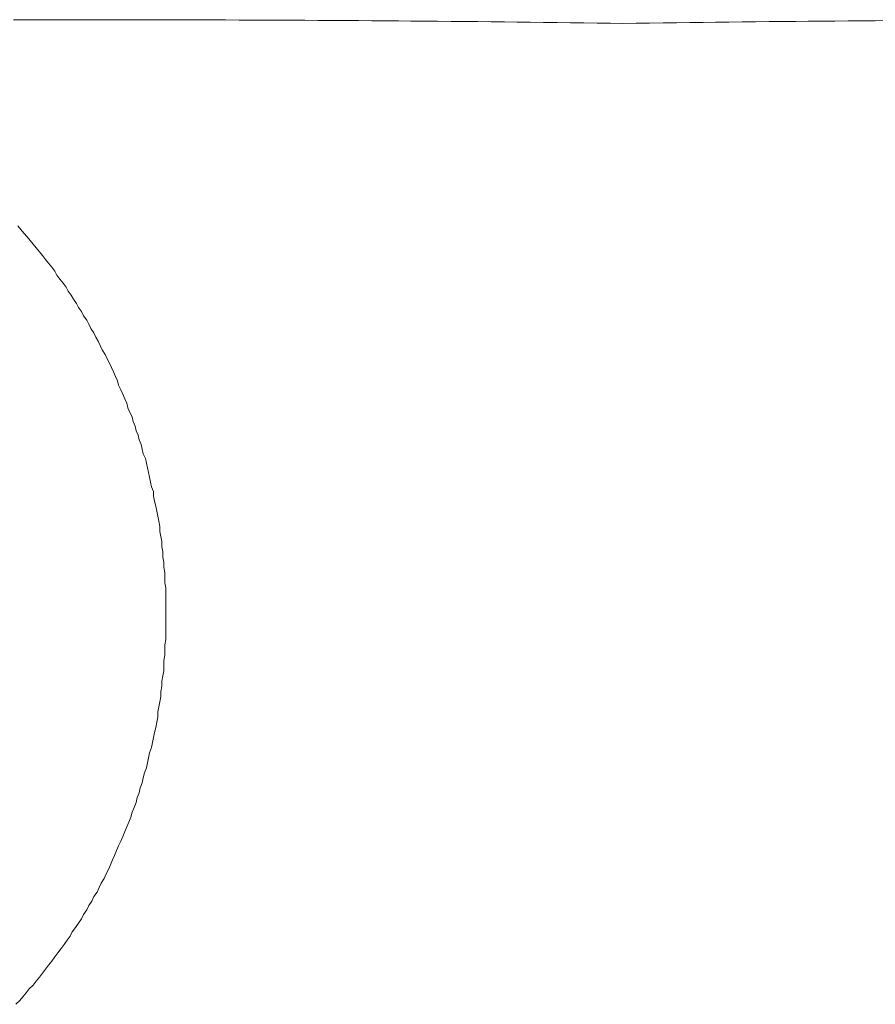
# Model space of a CAD drawing. Header units: millimetres. Extents: x -2274 to 12297, y -16157 to 26321.
# Tile 62 of 256: x -81.586 to -80.755, y -7056.14 to -7055.183. Entities that reach past the tile are written whole.
import ezdxf

# ---------------------------------------------------------------- set-up
doc = ezdxf.new("R2010")
doc.units = ezdxf.units.MM

msp = doc.modelspace()

# ---------------------------------------------------------------- linework, layer by layer
at = {"color": 253, "lineweight": 13}
for points in [[(-81.59235, -7055.18316, 0), (-81.57935, -7055.18306, 0), (-81.56635, -7055.18306, 0), (-81.55335, -7055.18306, 0), (-81.54035, -7055.18306, 0), (-81.52735, -7055.18306, 0), (-81.51535, -7055.18306, 0), (-81.50235, -7055.18306, 0), (-81.48935, -7055.18306, 0), (-81.47635, -7055.18306, 0), (-81.46335, -7055.18306, 0), (-81.45035, -7055.18316, 0), (-81.43735, -7055.18316, 0), (-81.42435, -7055.18316, 0), (-81.41235, -7055.18326, 0), (-81.39935, -7055.18326, 0), (-81.38635, -7055.18326, 0), (-81.37335, -7055.18336, 0), (-81.36035, -7055.18336, 0), (-81.34735, -7055.18346, 0), (-81.33435, -7055.18356, 0), (-81.32135, -7055.18356, 0), (-81.30935, -7055.18366, 0), (-81.29635, -7055.18376, 0), (-81.28335, -7055.18376, 0), (-81.27035, -7055.18386, 0), (-81.25735, -7055.18396, 0), (-81.24435, -7055.18406, 0), (-81.23135, -7055.18416, 0), (-81.21835, -7055.18426, 0), (-81.20635, -7055.18436, 0), (-81.19335, -7055.18446, 0), (-81.18035, -7055.18456, 0), (-81.16735, -7055.18476, 0), (-81.15435, -7055.18486, 0), (-81.14135, -7055.18496, 0), (-81.12835, -7055.18516, 0), (-81.11535, -7055.18526, 0), (-81.10335, -7055.18546, 0), (-81.09035, -7055.18556, 0), (-81.07735, -7055.18576, 0), (-81.06435, -7055.18586, 0), (-81.05135, -7055.18606, 0), (-81.03835, -7055.18626, 0), (-81.02535, -7055.18636, 0), (-81.01235, -7055.18656, 0), (-81.00035, -7055.18676, 0)], [(-80.74235, -7055.18396, 0), (-80.75535, -7055.18406, 0), (-80.76835, -7055.18416, 0), (-80.78135, -7055.18426, 0), (-80.79435, -7055.18436, 0), (-80.80735, -7055.18446, 0), (-80.82035, -7055.18456, 0), (-80.83235, -7055.18476, 0), (-80.84535, -7055.18486, 0), (-80.85835, -7055.18496, 0), (-80.87135, -7055.18516, 0), (-80.88435, -7055.18526, 0), (-80.89735, -7055.18546, 0), (-80.91035, -7055.18556, 0), (-80.92235, -7055.18576, 0), (-80.93535, -7055.18586, 0), (-80.94835, -7055.18606, 0), (-80.96135, -7055.18626, 0), (-80.97435, -7055.18636, 0), (-80.98735, -7055.18656, 0), (-81.00035, -7055.18676, 0)], [(-81.45635, -7055.64626, 0), (-81.45635, -7055.64166, 0), (-81.45835, -7055.63706, 0), (-81.45935, -7055.63246, 0), (-81.46035, -7055.62786, 0), (-81.46135, -7055.62326, 0), (-81.46235, -7055.61876, 0), (-81.46335, -7055.61416, 0), (-81.46435, -7055.60966, 0), (-81.46635, -7055.60506, 0), (-81.46735, -7055.60056, 0), (-81.46835, -7055.59606, 0), (-81.47035, -7055.59156, 0), (-81.47135, -7055.58706, 0), (-81.47335, -7055.58256, 0), (-81.47435, -7055.57806, 0), (-81.47635, -7055.57366, 0), (-81.47735, -7055.56916, 0), (-81.47935, -7055.56476, 0), (-81.48135, -7055.56036, 0), (-81.48235, -7055.55586, 0), (-81.48435, -7055.55146, 0), (-81.48635, -7055.54716, 0), (-81.48835, -7055.54276, 0), (-81.49035, -7055.53836, 0), (-81.49135, -7055.53406, 0), (-81.49335, -7055.52976, 0), (-81.49535, -7055.52536, 0), (-81.49735, -7055.52116, 0), (-81.49935, -7055.51686, 0), (-81.50135, -7055.51256, 0), (-81.50335, -7055.50836, 0), (-81.50635, -7055.50406, 0), (-81.50835, -7055.49986, 0), (-81.51035, -7055.49566, 0), (-81.51235, -7055.49156, 0), (-81.51435, -7055.48736, 0), (-81.51735, -7055.48326, 0), (-81.51935, -7055.47916, 0), (-81.52135, -7055.47506, 0), (-81.52435, -7055.47096, 0), (-81.52635, -7055.46686, 0), (-81.52935, -7055.46286, 0), (-81.53135, -7055.45886, 0), (-81.53435, -7055.45486, 0), (-81.53635, -7055.45086, 0), (-81.53935, -7055.44696, 0), (-81.54135, -7055.44296, 0), (-81.54435, -7055.43906, 0), (-81.54735, -7055.43516, 0), (-81.55035, -7055.43136, 0), (-81.55235, -7055.42746, 0), (-81.55535, -7055.42366, 0), (-81.55835, -7055.41986, 0), (-81.56135, -7055.41616, 0), (-81.56435, -7055.41236, 0), (-81.56735, -7055.40866, 0), (-81.57035, -7055.40496, 0), (-81.57335, -7055.40136, 0), (-81.57635, -7055.39766, 0), (-81.57935, -7055.39406, 0), (-81.58235, -7055.39046, 0), (-81.58535, -7055.38686, 0), (-81.58835, -7055.38336, 0)], [(-81.45635, -7055.64616, 0), (-81.45535, -7055.65106, 0), (-81.45435, -7055.65586, 0), (-81.45335, -7055.66076, 0), (-81.45235, -7055.66566, 0), (-81.45135, -7055.67066, 0), (-81.45035, -7055.67556, 0), (-81.45035, -7055.68046, 0), (-81.44935, -7055.68546, 0), (-81.44835, -7055.69036, 0), (-81.44835, -7055.69536, 0), (-81.44735, -7055.70036, 0), (-81.44735, -7055.70536, 0), (-81.44635, -7055.71026, 0), (-81.44635, -7055.71526, 0), (-81.44535, -7055.72026, 0), (-81.44535, -7055.72536, 0), (-81.44535, -7055.73036, 0), (-81.44435, -7055.73536, 0), (-81.44435, -7055.74036, 0), (-81.44435, -7055.74536, 0), (-81.44435, -7055.75046, 0), (-81.44435, -7055.75546, 0), (-81.44435, -7055.76046, 0), (-81.44435, -7055.76556, 0), (-81.44435, -7055.77056, 0), (-81.44435, -7055.77566, 0), (-81.44435, -7055.78066, 0), (-81.44435, -7055.78566, 0), (-81.44535, -7055.79076, 0), (-81.44535, -7055.79576, 0), (-81.44535, -7055.80086, 0), (-81.44635, -7055.80586, 0), (-81.44635, -7055.81086, 0), (-81.44635, -7055.81596, 0), (-81.44735, -7055.82096, 0), (-81.44835, -7055.82596, 0), (-81.44835, -7055.83096, 0), (-81.44935, -7055.83596, 0), (-81.44935, -7055.84106, 0), (-81.45035, -7055.84606, 0), (-81.45135, -7055.85096, 0), (-81.45235, -7055.85596, 0), (-81.45235, -7055.86096, 0), (-81.45335, -7055.86596, 0), (-81.45435, -7055.87096, 0), (-81.45535, -7055.87586, 0), (-81.45635, -7055.88086, 0), (-81.45735, -7055.88576, 0), (-81.45835, -7055.89066, 0), (-81.46035, -7055.89556, 0), (-81.46135, -7055.90046, 0), (-81.46235, -7055.90536, 0), (-81.46335, -7055.91026, 0), (-81.46535, -7055.91516, 0), (-81.46635, -7055.91996, 0), (-81.46735, -7055.92476, 0), (-81.46935, -7055.92966, 0), (-81.47035, -7055.93446, 0), (-81.47235, -7055.93926, 0), (-81.47335, -7055.94396, 0), (-81.47535, -7055.94876, 0), (-81.47735, -7055.95346, 0), (-81.47835, -7055.95826, 0), (-81.48035, -7055.96296, 0), (-81.48235, -7055.96766, 0), (-81.48435, -7055.97226, 0), (-81.48635, -7055.97696, 0), (-81.48835, -7055.98156, 0), (-81.49035, -7055.98616, 0), (-81.49235, -7055.99076, 0), (-81.49435, -7055.99536, 0), (-81.49635, -7055.99986, 0), (-81.49835, -7056.00446, 0), (-81.50035, -7056.00896, 0), (-81.50235, -7056.01336, 0), (-81.50435, -7056.01786, 0), (-81.50735, -7056.02226, 0), (-81.50935, -7056.02676, 0), (-81.51135, -7056.03116, 0), (-81.51435, -7056.03546, 0), (-81.51635, -7056.03986, 0), (-81.51935, -7056.04416, 0), (-81.52135, -7056.04846, 0), (-81.52435, -7056.05276, 0), (-81.52635, -7056.05696, 0), (-81.52935, -7056.06126, 0), (-81.53235, -7056.06546, 0), (-81.53535, -7056.06966, 0), (-81.53735, -7056.07376, 0), (-81.54035, -7056.07786, 0), (-81.54335, -7056.08196, 0), (-81.54635, -7056.08606, 0), (-81.54935, -7056.09016, 0), (-81.55235, -7056.09416, 0), (-81.55535, -7056.09816, 0), (-81.55835, -7056.10206, 0), (-81.56135, -7056.10606, 0), (-81.56435, -7056.10996, 0), (-81.56735, -7056.11376, 0), (-81.57035, -7056.11766, 0), (-81.57335, -7056.12146, 0), (-81.57735, -7056.12526, 0), (-81.58035, -7056.12906, 0), (-81.58335, -7056.13276, 0), (-81.58635, -7056.13646, 0), (-81.59035, -7056.14016, 0)]]:
    msp.add_polyline3d(points, dxfattribs=at)

doc.saveas('drawing.dxf')
